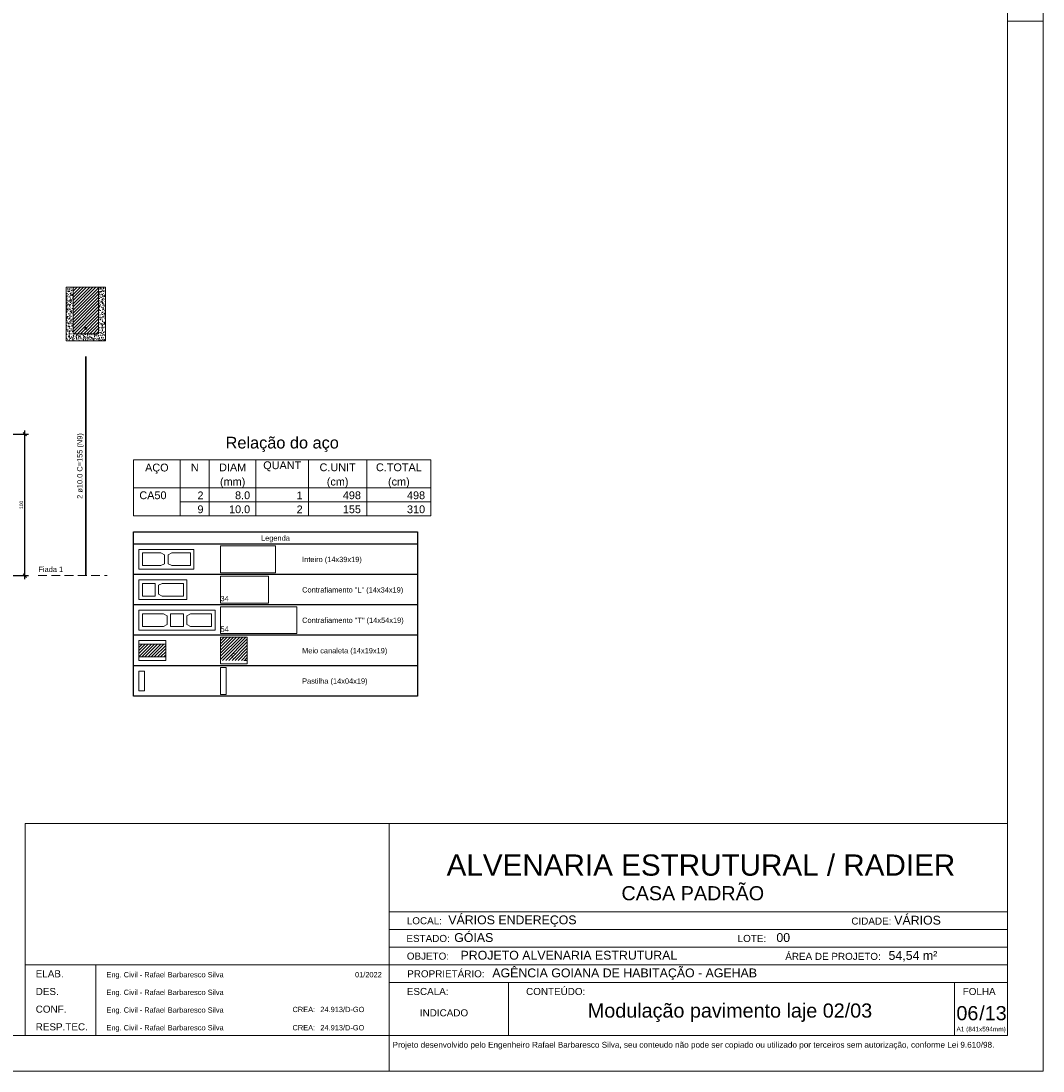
# Model space of a CAD drawing. Header units: millimetres. Extents: x 337 to 624, y -381 to -65.
# Tile 131 of 138: x 497 to 526, y -124 to -95. Entities that reach past the tile are written whole.
import ezdxf
from ezdxf.enums import TextEntityAlignment as Align

# ---------------------------------------------------------------- set-up
doc = ezdxf.new("R2010")
doc.units = ezdxf.units.MM
doc.header["$MEASUREMENT"] = 0
doc.linetypes.add('Dashed2', pattern=[0.375, 0.25, -0.125])
doc.linetypes.add('DOT', pattern=[6.35, 0, -6.35])
doc.layers.get('0').update_dxf_attribs({"lineweight": 5})
for name, color, linetype, lineweight in [('Armadura', 7, 'Continuous', 30), ('Armaduras em corte', 14, 'Continuous', 0), ('Cotas', 7, 'Continuous', 5), ('Descrição da armadura', 7, 'Continuous', 5), ('DI-Tabelas', 7, 'Continuous', 25), ('PA-Graute', 8, 'Continuous', 0), ('PA-Piso', 7, 'Continuous', 20), ('PE-Contrafiamento L', 1, 'Continuous', 13), ('PE-Contrafiamento T', 1, 'Continuous', 5), ('PE-Inteiro', 7, 'Continuous', 5), ('PE-Meio canaleta', 5, 'Continuous', 5), ('PE-Paredes', 1, 'Continuous', 5), ('PE-Pastilha', 3, 'Continuous', 5), ('PRANCHA 01', 7, 'Continuous', 20), ('Relação do aço', 7, 'Continuous', 0)]:
    doc.layers.add(name, color=color, linetype=linetype, lineweight=lineweight)
doc.layers.add('PDF_Text', color=7, linetype='Continuous')
doc.styles.add('Arial', font='arial.ttf')
doc.styles.add('PDF Arial', font='arial.ttf')
doc.dimstyles.new('UM_25.000000', dxfattribs={"dimtxt": 0.18, "dimasz": 0.1, "dimexe": 0.1, "dimexo": 0.2, "dimgap": 0, "dimtad": 1, "dimtih": 1, "dimtoh": 1, "dimdec": 1, "dimlfac": 25, "dimzin": 0, "dimdsep": 46, "dimtxsty": 'Standard', "dimcen": 0.09, "dimdle": 0.1, "dimadec": 1, "dimazin": 2, "dimtfac": 1, "dimtdec": 4, "dimtofl": 0, "dimtmove": 0, "dimatfit": 3, "dimfxl": 1, "dimtolj": 1, "dimarcsym": 0})
pattern_1 = [(45, (507.42507, -278.56047), (-0.044194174, 0.044194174), [])]

# ---------------------------------------------------------------- blocks, each defined once
blk = doc.blocks.new('Carimbo_Rafael_2022')
at = {"color": 0}
for p, q in [((524.018, -54.927), (551.818, -54.927)), ((524.018, -60.927), (551.818, -60.927))]:
    blk.add_line(p, q, dxfattribs=at)
for p, q in [((524.018, -54.927), (524.018, -60.927)), ((524.018, -54.927), (524.018, -60.927)), ((534.318, -54.927), (534.318, -60.927)), ((534.318, -54.927), (534.318, -60.927)), ((551.818, -54.927), (551.818, -60.927)), ((534.318, -57.427), (551.818, -57.427)), ((534.318, -57.927), (551.818, -57.927)), ((534.318, -58.427), (551.818, -58.427)), ((524.018, -58.927), (534.318, -58.927)), ((526.018, -58.927), (526.018, -60.927)), ((534.318, -58.927), (551.818, -58.927)), ((534.318, -59.427), (551.818, -59.427)), ((537.692, -59.427), (537.692, -60.927)), ((550.318, -59.427), (550.318, -60.927))]:
    blk.add_line(p, q)
at = {"color": 152, "true_color": 0x0063c7, "style": 'Arial'}
for s, height, p in [('ALVENARIA ESTRUTURAL / RADIER', 0.6, (535.944, -56.402)), ('CASA PADRÃO', 0.4, (540.891, -57.098)), ('VÁRIOS ENDEREÇOS', 0.25, (535.992, -57.777)), ('VÁRIOS', 0.25, (548.609, -57.786)), ('GÓIAS', 0.25, (536.159, -58.277)), ('00', 0.25, (545.274, -58.277)), ('54,54 m²', 0.25, (548.448, -58.784)), ('PROJETO ALVENARIA ESTRUTURAL', 0.25, (536.338, -58.777)), ('AGÊNCIA GOIANA DE HABITAÇÃO - AGEHAB', 0.25, (537.237, -59.277)), ('INDICADO', 0.2, (535.187, -60.381)), ('/13', 0.4, (551.013, -60.49))]:
    blk.add_text(s, height=height, dxfattribs=at).set_placement(p)
at = {"style": 'Arial'}
for s, height, p in [('LOCAL:', 0.2, (534.818, -57.777)), ('CIDADE:', 0.2, (547.395, -57.786)), ('ESTADO:', 0.2, (534.807, -58.277)), ('LOTE:', 0.2, (544.178, -58.277)), ('OBJETO:', 0.2, (534.818, -58.777)), ('ÁREA DE PROJETO:', 0.2, (545.526, -58.784)), ('ELAB.', 0.2, (524.318, -59.277)), ('PROPRIETÁRIO:', 0.2, (534.829, -59.277)), ('Eng. Civil - Rafael Barbaresco Silva', 0.15, (526.318, -59.277)), ('01/2022', 0.15, (533.352, -59.277)), ('DES.', 0.2, (524.318, -59.777)), ('Eng. Civil - Rafael Barbaresco Silva', 0.15, (526.318, -59.777)), ('ESCALA:', 0.2, (534.818, -59.777)), ('CONTEÚDO:', 0.2, (538.192, -59.777)), (' FOLHA', 0.2, (550.468, -59.777)), ('CONF.', 0.2, (524.318, -60.277)), ('Eng. Civil - Rafael Barbaresco Silva', 0.15, (526.318, -60.277)), ('CREA:', 0.15, (531.584, -60.261)), ('24.913/D-GO', 0.15, (532.371, -60.261)), ('RESP.TEC.', 0.2, (524.318, -60.777)), ('Eng. Civil - Rafael Barbaresco Silva', 0.15, (526.318, -60.777)), ('CREA:', 0.15, (531.584, -60.777)), ('24.913/D-GO', 0.15, (532.371, -60.777))]:
    blk.add_text(s, height=height, dxfattribs=at).set_placement(p)
at = {"layer": 'PDF_Text', "insert": (550.371, -60.845), "char_height": 0.13, "attachment_point": 7, "line_spacing_factor": 0.76943, "style": 'PDF Arial'}
blk.add_mtext('A1 (841x594mm)', dxfattribs=at)
at = {"layer": 'PDF_Text', "insert": (534.414, -61.318), "char_height": 0.165, "attachment_point": 7, "style": 'PDF Arial'}
blk.add_mtext('Projeto desenvolvido pelo Engenheiro Rafael Barbaresco Silva, seu conteudo não pode ser copiado ou utilizado por terceiros sem autorização, conforme Lei 9.610/98.', dxfattribs=at)
blk = doc.blocks.new('_Oblique')
at = {"color": 0, "linetype": 'ByBlock', "lineweight": -2}
blk.add_line((-0.5, -0.5), (0.5, 0.5), dxfattribs=at)
blk = doc.blocks.new('*D448')
at = {"layer": 'Cotas', "color": 0, "lineweight": -2, "transparency": 16777216}
for p, q in [((495.78, -106.455), (497.045, -106.455)), ((496.945, -110.555), (496.945, -106.355)), ((495.78, -110.455), (497.045, -110.455))]:
    blk.add_line(p, q, dxfattribs=at)
at = {"layer": 'Defpoints', "color": 0, "transparency": 16777216}
for p in [(495.68, -106.455), (496.945, -106.455), (495.68, -110.455)]:
    blk.add_point(p, dxfattribs=at)
at = {"layer": 'Cotas', "color": 0, "lineweight": -2, "transparency": 16777216, "xscale": 0.1, "yscale": 0.1, "zscale": 0.1}
for p, rotation in [((496.945, -106.455), 90), ((496.945, -110.455), 270)]:
    blk.add_blockref('_Oblique', p, dxfattribs=dict(at, rotation=rotation))
at = {"layer": 'Cotas', "transparency": 16777216, "insert": (496.845, -108.455), "char_height": 0.1, "attachment_point": 5, "rotation": 90, "style": 'Arial'}
blk.add_mtext('\\A1;100', dxfattribs=at)

msp = doc.modelspace()

# ---------------------------------------------------------------- hatches: boundary and pattern name
at = {"layer": 'Armaduras em corte', "linetype": 'Continuous'}
msp.add_hatch(color=14, dxfattribs=at).paths.add_polyline_path([(498.7025, -103.4633), (498.7023, -103.4605), (498.702, -103.4578), (498.7014, -103.455), (498.7005, -103.4524), (498.6995, -103.4498), (498.6982, -103.4473), (498.6967, -103.445), (498.695, -103.4427), (498.6931, -103.4407), (498.691, -103.4388), (498.6888, -103.4371), (498.6865, -103.4356), (498.684, -103.4343), (498.6814, -103.4332), (498.6788, -103.4324), (498.676, -103.4318), (498.6733, -103.4314), (498.6705, -103.4313), (498.6677, -103.4314), (498.6649, -103.4318), (498.6622, -103.4324), (498.6595, -103.4332), (498.6569, -103.4343), (498.6545, -103.4356), (498.6521, -103.4371), (498.6499, -103.4388), (498.6478, -103.4407), (498.646, -103.4427), (498.6443, -103.445), (498.6428, -103.4473), (498.6415, -103.4498), (498.6404, -103.4524), (498.6396, -103.455), (498.639, -103.4578), (498.6386, -103.4605), (498.6385, -103.4633), (498.6386, -103.4661), (498.639, -103.4689), (498.6396, -103.4716), (498.6404, -103.4743), (498.6415, -103.4768), (498.6428, -103.4793), (498.6443, -103.4817), (498.646, -103.4839), (498.6478, -103.4859), (498.6499, -103.4878), (498.6521, -103.4895), (498.6545, -103.491), (498.6569, -103.4923), (498.6595, -103.4934), (498.6622, -103.4942), (498.6649, -103.4948), (498.6677, -103.4952), (498.6705, -103.4953), (498.6733, -103.4952), (498.676, -103.4948), (498.6788, -103.4942), (498.6814, -103.4934), (498.684, -103.4923), (498.6865, -103.491), (498.6888, -103.4895), (498.691, -103.4878), (498.6931, -103.4859), (498.695, -103.4839), (498.6967, -103.4817), (498.6982, -103.4793), (498.6995, -103.4768), (498.7005, -103.4743), (498.7014, -103.4716), (498.702, -103.4689), (498.7023, -103.4661)])
at = {"layer": 'PA-Graute', "linetype": 'Continuous'}
h = msp.add_hatch(dxfattribs=at)
h.set_pattern_fill('ANSI31', color=8, scale=0.5, style=0)
h.set_pattern_definition(pattern_1)
h.paths.add_polyline_path([(498.3105, -103.6153), (499.0305, -103.6153), (499.0305, -102.2953), (498.3105, -102.2953)])
h = msp.add_hatch(dxfattribs=at)
h.set_pattern_fill('ANSI31', color=8, scale=0.5, style=0)
h.set_pattern_definition(pattern_1)
h.paths.add_polyline_path([(502.4805, -112.1943), (503.2405, -112.1943), (503.2405, -112.8543), (502.4805, -112.8543)])
h = msp.add_hatch(dxfattribs=at)
h.set_pattern_fill('ANSI31', color=8, scale=0.5, style=0)
h.set_pattern_definition(pattern_1)
h.paths.add_polyline_path([(500.1705, -112.3943), (500.9305, -112.3943), (500.9305, -112.7543), (500.1705, -112.7543)])
at = {"layer": 'PE-Meio canaleta', "linetype": 'Continuous'}
h = msp.add_hatch(dxfattribs=at)
h.set_pattern_fill('AR-CONC', color=5, scale=0.02, style=0)
h.set_pattern_definition([(50, (507.42507, -278.56047), (0.14345204, -0.01255043), [0.015, -0.165]), (355, (507.42507, -278.56047), (-0.02775027, 0.15043843), [0.012, -0.132]), (100.4514, (507.43702, -278.56151), (0.11570188, 0.13788791), [0.01274804, -0.14022842]), (46.1842, (507.42507, -278.52047), (0.21344821, -0.0331038), [0.0225, -0.2475]), (96.6356, (507.44286, -278.52323), (0.18693254, 0.19482357), [0.01912206, -0.2103426]), (351.1842, (507.42507, -278.52047), (0.1869324, 0.19482372), [0.018, -0.198]), (21, (507.44507, -278.53047), (0.11938141, -0.08052378), [0.015, -0.165]), (326, (507.44507, -278.53047), (0.04866307, 0.14503001), [0.012, -0.132]), (71.4514, (507.45502, -278.53718), (0.16804453, 0.0645061), [0.01274804, -0.14022842]), (37.5, (507.42507, -278.56047), (0.002431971, 0.066578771), [0, -0.1304, 0, -0.134, 0, -0.1325]), (7.5, (507.42507, -278.56047), (0.052613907, 0.078882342), [0, -0.0764, 0, -0.1274, 0, -0.0505]), (327.5, (507.38047, -278.56047), (0.106764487, -0.004510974), [0, -0.05, 0, -0.156, 0, -0.207]), (317.5, (507.36047, -278.56047), (0.116637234, 0.020020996), [0, -0.065, 0, -0.1036, 0, -0.147])])
h.paths.add_polyline_path([(498.1105, -103.8153), (499.2305, -103.8153), (499.2305, -102.2953), (499.0305, -102.2953), (499.0305, -103.6153), (498.3105, -103.6153), (498.3105, -102.2953), (498.1105, -102.2953)])

# ---------------------------------------------------------------- linework, layer by layer
at = {"layer": 'Armadura'}
msp.add_line((498.6705, -110.4553), (498.6705, -104.2553), dxfattribs=at)
at = {"layer": 'Armaduras em corte'}
msp.add_circle((498.6705, -103.4633), 0.032, dxfattribs=at)
at = {"layer": 'DI-Tabelas'}
for p, q in [((500.0205, -109.5643), (500.0205, -109.2153)), ((500.0205, -109.2153), (508.0516, -109.2153)), ((508.0516, -109.2153), (508.0516, -109.5643)), ((508.0516, -109.5643), (500.0205, -109.5643)), ((500.0205, -110.4243), (500.0205, -109.5643)), ((508.0516, -109.5643), (508.0516, -110.4243)), ((502.3305, -110.4243), (500.0205, -110.4243)), ((500.0205, -111.2843), (500.0205, -110.4243)), ((504.6405, -110.4243), (502.3305, -110.4243)), ((508.0516, -110.4243), (504.6405, -110.4243)), ((508.0516, -110.4243), (508.0516, -111.2843)), ((502.3305, -111.2843), (500.0205, -111.2843)), ((500.0205, -112.1443), (500.0205, -111.2843)), ((504.6405, -111.2843), (502.3305, -111.2843)), ((508.0516, -111.2843), (504.6405, -111.2843)), ((508.0516, -111.2843), (508.0516, -112.1443)), ((502.3305, -112.1443), (500.0205, -112.1443)), ((500.0205, -113.0043), (500.0205, -112.1443)), ((504.6405, -112.1443), (502.3305, -112.1443)), ((508.0516, -112.1443), (504.6405, -112.1443)), ((508.0516, -112.1443), (508.0516, -113.0043)), ((502.3305, -113.0043), (500.0205, -113.0043)), ((500.0205, -113.8643), (500.0205, -113.0043)), ((504.6405, -113.0043), (502.3305, -113.0043)), ((508.0516, -113.0043), (504.6405, -113.0043)), ((508.0516, -113.0043), (508.0516, -113.8643)), ((502.3305, -113.8643), (500.0205, -113.8643)), ((504.6405, -113.8643), (502.3305, -113.8643)), ((508.0516, -113.8643), (504.6405, -113.8643))]:
    msp.add_line(p, q, dxfattribs=at)
at = {"layer": 'PA-Piso', "linetype": 'Dashed2'}
msp.add_line((497.3205, -110.4553), (499.2705, -110.4553), dxfattribs=at)
at = {"layer": 'PE-Contrafiamento L', "linetype": 'Continuous'}
for p, q in [((502.4805, -110.4743), (503.8405, -110.4743)), ((502.4805, -111.2343), (502.4805, -110.4743)), ((503.8405, -110.4743), (503.8405, -111.2343)), ((500.1705, -110.5743), (501.5305, -110.5743)), ((500.1705, -111.1343), (500.1705, -110.5743)), ((501.5305, -110.5743), (501.5305, -111.1343)), ((501.5305, -111.1343), (500.1705, -111.1343)), ((503.8405, -111.2343), (502.4805, -111.2343))]:
    msp.add_line(p, q, dxfattribs=at)
at = {"layer": 'PE-Contrafiamento L', "linetype": 'Continuous', "lineweight": 5}
for p, q in [((500.2705, -110.6743), (500.6305, -110.6743)), ((500.2705, -111.0343), (500.2705, -110.6743)), ((500.6305, -110.6743), (500.6305, -111.0343)), ((500.7305, -110.7303), (500.8345, -110.6743)), ((500.7305, -110.9783), (500.7305, -110.7303)), ((500.8345, -110.6743), (501.4305, -110.6743)), ((501.4305, -110.6743), (501.4305, -111.0343)), ((500.6305, -111.0343), (500.2705, -111.0343)), ((500.8345, -111.0343), (500.7305, -110.9783)), ((501.4305, -111.0343), (500.8345, -111.0343))]:
    msp.add_line(p, q, dxfattribs=at)
at = {"layer": 'PE-Contrafiamento T', "linetype": 'Continuous'}
for p, q in [((502.4805, -111.3343), (504.6405, -111.3343)), ((502.4805, -112.0943), (502.4805, -111.3343)), ((504.6405, -111.3343), (504.6405, -112.0943)), ((500.1705, -111.4343), (502.3305, -111.4343)), ((500.1705, -111.9943), (500.1705, -111.4343)), ((502.3305, -111.4343), (502.3305, -111.9943)), ((502.3305, -111.9943), (500.1705, -111.9943)), ((504.6405, -112.0943), (502.4805, -112.0943))]:
    msp.add_line(p, q, dxfattribs=at)
at = {"layer": 'PE-Contrafiamento T', "linetype": 'Continuous', "lineweight": 5}
for p, q in [((500.2705, -111.5343), (500.8665, -111.5343)), ((500.2705, -111.8943), (500.2705, -111.5343)), ((500.8665, -111.5343), (500.9705, -111.5903)), ((500.9705, -111.5903), (500.9705, -111.8383)), ((501.0705, -111.5343), (501.4305, -111.5343)), ((501.0705, -111.8943), (501.0705, -111.5343)), ((501.4305, -111.5343), (501.4305, -111.8943)), ((501.5305, -111.5903), (501.6345, -111.5343)), ((501.5305, -111.8383), (501.5305, -111.5903)), ((501.6345, -111.5343), (502.2305, -111.5343)), ((502.2305, -111.5343), (502.2305, -111.8943)), ((500.8665, -111.8943), (500.2705, -111.8943)), ((500.9705, -111.8383), (500.8665, -111.8943)), ((501.4305, -111.8943), (501.0705, -111.8943)), ((501.6345, -111.8943), (501.5305, -111.8383)), ((502.2305, -111.8943), (501.6345, -111.8943))]:
    msp.add_line(p, q, dxfattribs=at)
at = {"layer": 'PE-Inteiro', "linetype": 'Continuous'}
for p, q in [((500.1705, -109.7143), (501.7305, -109.7143)), ((500.1705, -110.2743), (500.1705, -109.7143)), ((501.7305, -109.7143), (501.7305, -110.2743)), ((502.4805, -109.6143), (504.0405, -109.6143)), ((502.4805, -110.3743), (502.4805, -109.6143)), ((504.0405, -109.6143), (504.0405, -110.3743)), ((501.7305, -110.2743), (500.1705, -110.2743)), ((504.0405, -110.3743), (502.4805, -110.3743))]:
    msp.add_line(p, q, dxfattribs=at)
at = {"layer": 'PE-Inteiro', "linetype": 'Continuous', "lineweight": 5}
for p, q in [((500.2705, -109.8143), (500.7965, -109.8143)), ((500.2705, -110.1743), (500.2705, -109.8143)), ((500.7965, -109.8143), (500.9005, -109.8703)), ((500.9005, -109.8703), (500.9005, -110.1183)), ((501.0005, -109.8703), (501.1045, -109.8143)), ((501.0005, -110.1183), (501.0005, -109.8703)), ((501.1045, -109.8143), (501.6305, -109.8143)), ((501.6305, -109.8143), (501.6305, -110.1743)), ((500.7965, -110.1743), (500.2705, -110.1743)), ((500.9005, -110.1183), (500.7965, -110.1743)), ((501.1045, -110.1743), (501.0005, -110.1183)), ((501.6305, -110.1743), (501.1045, -110.1743))]:
    msp.add_line(p, q, dxfattribs=at)
at = {"layer": 'PE-Meio canaleta', "linetype": 'Continuous'}
for p, q in [((498.3105, -102.2953), (498.1105, -102.2953)), ((498.1105, -102.2953), (498.1105, -103.8153)), ((498.3105, -103.6153), (498.3105, -102.2953)), ((499.2305, -102.2953), (499.0305, -102.2953)), ((499.0305, -102.2953), (499.0305, -103.6153)), ((499.2305, -103.8153), (499.2305, -102.2953)), ((499.0305, -103.6153), (498.3105, -103.6153)), ((498.1105, -103.8153), (499.2305, -103.8153)), ((502.4805, -112.1943), (503.2405, -112.1943)), ((502.4805, -112.9543), (502.4805, -112.1943)), ((503.2405, -112.1943), (503.2405, -112.9543)), ((500.1705, -112.2943), (500.9305, -112.2943)), ((500.1705, -112.8543), (500.1705, -112.2943)), ((500.9305, -112.2943), (500.9305, -112.8543)), ((500.9305, -112.8543), (500.1705, -112.8543)), ((503.2405, -112.9543), (502.4805, -112.9543))]:
    msp.add_line(p, q, dxfattribs=at)
at = {"layer": 'PE-Meio canaleta', "linetype": 'Continuous', "lineweight": 5}
for p, q in [((499.0305, -102.2953), (498.3105, -102.2953)), ((498.3105, -102.2953), (498.3105, -103.6153)), ((499.0305, -103.6153), (499.0305, -102.2953)), ((498.3105, -103.6153), (499.0305, -103.6153)), ((500.1705, -112.3943), (500.9305, -112.3943)), ((500.1705, -112.7543), (500.1705, -112.3943)), ((500.9305, -112.3943), (500.9305, -112.7543)), ((500.9305, -112.7543), (500.1705, -112.7543))]:
    msp.add_line(p, q, dxfattribs=at)
at = {"layer": 'PE-Meio canaleta', "color": 5, "linetype": 'DOT', "lineweight": 5}
for p, q in [((502.4805, -112.1943), (503.2405, -112.1943)), ((502.4805, -112.8543), (502.4805, -112.1943)), ((503.2405, -112.1943), (503.2405, -112.8543)), ((503.2405, -112.8543), (502.4805, -112.8543))]:
    msp.add_line(p, q, dxfattribs=at)
at = {"layer": 'PE-Meio canaleta'}
msp.add_lwpolyline([(498.1105, -103.8153), (499.2305, -103.8153), (499.2305, -102.2953), (499.0305, -102.2953), (499.0305, -103.6153), (498.3105, -103.6153), (498.3105, -102.2953), (498.1105, -102.2953)], close=True, dxfattribs=at)
at = {"layer": 'PE-Pastilha', "linetype": 'Continuous'}
for p, q in [((500.1705, -113.1543), (500.3305, -113.1543)), ((500.1705, -113.7143), (500.1705, -113.1543)), ((500.3305, -113.1543), (500.3305, -113.7143)), ((502.4805, -113.0543), (502.6405, -113.0543)), ((502.4805, -113.8143), (502.4805, -113.0543)), ((502.6405, -113.0543), (502.6405, -113.8143)), ((500.3305, -113.7143), (500.1705, -113.7143)), ((502.6405, -113.8143), (502.4805, -113.8143))]:
    msp.add_line(p, q, dxfattribs=at)
at = {"layer": 'PRANCHA 01'}
msp.add_line((524.753, -94.7682), (525.753, -94.7682), dxfattribs=at)
msp.add_line((524.753, -94.7682), (525.753, -94.7682), dxfattribs=at)
for points in [[(441.653, -124.4682), (525.753, -124.4682), (525.753, -65.0682), (441.653, -65.0682), (441.653, -124.4682)], [(507.253, -123.4682), (507.253, -124.4682)], [(507.253, -123.4682), (507.253, -124.4682)]]:
    msp.add_lwpolyline(points, dxfattribs=at)
msp.add_lwpolyline([(444.153, -123.4682), (524.753, -123.4682), (524.753, -66.0682), (444.153, -66.0682)], close=True, dxfattribs=at)
at = {"layer": 'Relação do aço'}
for p, q in [((500.0205, -107.1813), (508.4355, -107.1813)), ((500.0205, -107.1813), (500.0205, -107.9733)), ((501.3405, -107.1813), (501.3405, -107.9733)), ((502.1655, -107.1813), (502.1655, -107.9733)), ((503.4855, -107.1813), (503.4855, -107.9733)), ((504.9705, -107.1813), (504.9705, -107.9733)), ((506.6205, -107.1813), (506.6205, -107.9733)), ((508.4355, -107.1813), (508.4355, -107.9733)), ((500.0205, -107.9733), (508.4355, -107.9733)), ((500.0205, -107.9733), (508.4355, -107.9733)), ((500.0205, -107.9733), (500.0205, -108.7653)), ((501.3405, -107.9733), (501.3405, -108.7653)), ((502.1655, -107.9733), (502.1655, -108.7653)), ((503.4855, -107.9733), (503.4855, -108.7653)), ((504.9705, -107.9733), (504.9705, -108.7653)), ((506.6205, -107.9733), (506.6205, -108.7653)), ((508.4355, -107.9733), (508.4355, -108.7653)), ((501.3405, -108.3693), (508.4355, -108.3693)), ((500.0205, -108.7653), (508.4355, -108.7653))]:
    msp.add_line(p, q, dxfattribs=at)

# ---------------------------------------------------------------- block references
msp.add_blockref('Carimbo_Rafael_2022', (-27.0649, -62.5416))

# ---------------------------------------------------------------- texts
at = {"color": 152, "true_color": 0x0063c7, "style": 'Arial'}
msp.add_text('Modulação pavimento laje 02/03', height=0.4, dxfattribs=at).set_placement((516.8968, -122.9585), align=Align.CENTER)
msp.add_text('06', height=0.4, dxfattribs=at).set_placement((523.303, -123.0322))
at = {"layer": 'Descrição da armadura', "insert": (498.6205, -107.3553), "char_height": 0.15, "width": 3.714787, "attachment_point": 8, "rotation": 90.00021, "line_spacing_factor": 0.9, "style": 'Arial'}
msp.add_mtext('2 ø10.0 C=155 (N9)', dxfattribs=at)
at = {"layer": 'DI-Tabelas', "char_height": 0.15, "line_spacing_factor": 0.6, "style": 'Arial'}
for s, insert, width, attachment_point in [('Legenda', (504.036, -109.5143), 1.631021, 8), ('Inteiro (14x39x19)', (504.7905, -110.1188), 3.377058, 7), ('Contrafiamento "L" (14x34x19)', (504.7905, -110.9788), 5.724466, 7), ('Contrafiamento "T" (14x54x19)', (504.7905, -111.8388), 5.747561, 7), ('Meio canaleta (14x19x19)', (504.7905, -112.6988), 4.821494, 7), ('Pastilha (14x04x19)', (504.7905, -113.5588), 3.703582, 7)]:
    msp.add_mtext(s, dxfattribs=dict(at, insert=insert, width=width, attachment_point=attachment_point))
at = {"layer": 'PE-Contrafiamento L', "insert": (502.4809, -111.1848), "char_height": 0.15, "width": 0.466006, "attachment_point": 7, "line_spacing_factor": 0.6, "style": 'Arial'}
msp.add_mtext('34', dxfattribs=at)
at = {"layer": 'PE-Contrafiamento T', "insert": (502.4809, -112.0448), "char_height": 0.15, "width": 0.466006, "attachment_point": 7, "line_spacing_factor": 0.6, "style": 'Arial'}
msp.add_mtext('54', dxfattribs=at)
at = {"layer": 'PE-Meio canaleta', "insert": (502.8605, -112.8048), "char_height": 0.15, "width": 0.302744, "attachment_point": 8, "line_spacing_factor": 0.6, "style": 'Arial'}
msp.add_mtext('C', dxfattribs=at)
at = {"layer": 'PE-Paredes', "insert": (497.3305, -110.3558), "char_height": 0.15, "width": 1.437561, "attachment_point": 7, "line_spacing_factor": 0.9, "style": 'Arial'}
msp.add_mtext('Fiada 1', dxfattribs=at)
at = {"layer": 'Relação do aço', "line_spacing_factor": 0.9, "style": 'Arial'}
for s, insert, char_height, width, attachment_point in [('Relação do aço', (504.228, -106.9613), 0.33, 6.406326, 8), ('N', (501.753, -107.5047), 0.22, 0.444024, 8), ('DIAM', (502.8255, -107.5047), 0.22, 1.536982, 8), ('QUANT', (504.228, -107.5047), 0.22, 2.152043, 8), ('C.UNIT', (505.7955, -107.5047), 0.22, 2.049085, 8), ('C.TOTAL', (507.528, -107.5047), 0.22, 2.596067, 8), ('AÇO', (500.6805, -107.5773), 0.22, 1.332409, 8), ('(mm)', (502.8255, -107.9733), 0.22, 1.433354, 8), ('(cm)', (505.7955, -107.9733), 0.22, 1.22878, 8), ('(cm)', (507.528, -107.9733), 0.22, 1.22878, 8), ('CA50', (500.1855, -108.2967), 0.22, 1.537652, 7), ('2', (502.0005, -108.2967), 0.22, 0.341738, 9), ('8.0', (503.3205, -108.2967), 0.22, 0.854177, 9), ('1', (504.8055, -108.2967), 0.22, 0.341738, 9), ('498', (506.4555, -108.2967), 0.22, 1.025213, 9), ('498', (508.2705, -108.2967), 0.22, 1.025213, 9), ('9', (502.0005, -108.6927), 0.22, 0.341738, 9), ('10.0', (503.3205, -108.6927), 0.22, 1.195915, 9), ('2', (504.8055, -108.6927), 0.22, 0.341738, 9), ('155', (506.4555, -108.6927), 0.22, 1.025213, 9), ('310', (508.2705, -108.6927), 0.22, 1.025213, 9)]:
    msp.add_mtext(s, dxfattribs=dict(at, insert=insert, char_height=char_height, width=width, attachment_point=attachment_point))

# ---------------------------------------------------------------- dimensions: what is measured, and where the dimension line sits
at = {"layer": 'Cotas'}
dim = msp.add_linear_dim(base=(496.9455, -106.4553), p1=(495.6805, -110.4553), p2=(495.6805, -106.4553), angle=90, dimstyle='UM_25.000000', override={"dimtxt": 0.1, "dimasz": 0.1, "dimexe": 0.1, "dimexo": 0.1, "dimtad": 1, "dimtih": 0, "dimtoh": 0, "dimdec": 1, "dimlfac": 25, "dimzin": 8, "dimtxsty": 'Arial', "dimblk": 'Oblique', "dimblk1": 'Oblique', "dimblk2": 'Oblique', "dimsah": 1, "dimdle": 0.1, "dimse1": 0, "dimse2": 0, "dimclrt": 256, "dimadec": 1, "dimazin": 3, "dimtmove": 2, "dimldrblk": 'Oblique'}, dxfattribs=at)
dim.commit()
dim.dimension.update_dxf_attribs({"geometry": '*D448', "text_midpoint": (496.8455, -108.4553), "dimtype": 160, "text_rotation": 90})

doc.saveas('drawing.dxf')
